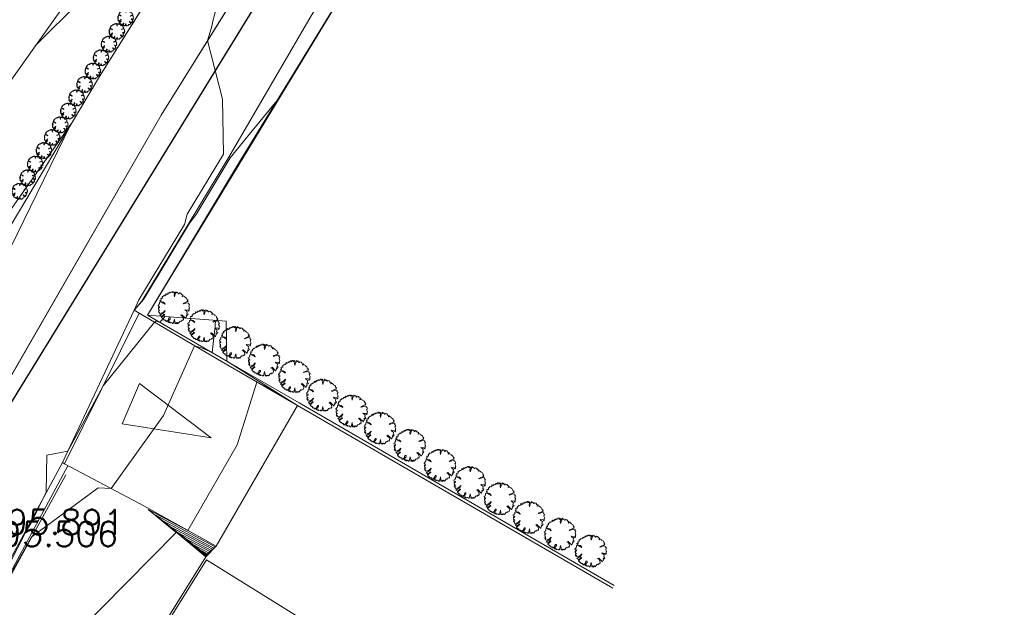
# Model space of a CAD drawing. Header units: metres. Extents: x 3490449 to 3490968, y 5754217 to 5754743.
# Tile 9 of 212: x 3490495 to 3490527, y 5754393 to 5754412. Entities that reach past the tile are written whole.
import ezdxf
from ezdxf.enums import TextEntityAlignment as Align

# ---------------------------------------------------------------- set-up
doc = ezdxf.new("R2010")
doc.units = ezdxf.units.M
doc.header["$LTSCALE"] = 0.25
doc.linetypes.add('Kartierung-07$0$AUSGEZOGEN', pattern=[0])
for name, color, linetype, lineweight, true_color in [('Kartierung-07$0$$BRUCH', 7, 'Continuous', 18, 0x82563a), ('Kartierung-07$0$$HOEHEN_Haupt', 7, 'Continuous', 18, 0x82563a), ('Kartierung-07$0$$HOEHEN_Mittel', 7, 'Continuous', 18, 0x82563a), ('Kartierung-07$0$$P_INF_FL', 7, 'Kartierung-07$0$AUSGEZOGEN', 18, 0x82563a), ('Kartierung-07$0$$P_INF_H', 7, 'Kartierung-07$0$AUSGEZOGEN', 18, 0x82563a), ('Kartierung-07$0$$P_INF_NR', 7, 'Kartierung-07$0$AUSGEZOGEN', 18, 0x82563a), ('Kartierung-07$0$$P_INF_X', 7, 'Kartierung-07$0$AUSGEZOGEN', 18, 0x82563a), ('Kartierung-07$0$$PKT_HW', 7, 'Continuous', 18, 0x82563a), ('Kartierung-07$0$B_Befestigt', 7, 'Continuous', 18, 0x82563a), ('Kartierung-07$0$B_Gelaendeknick', 7, 'Continuous', 18, 0x82563a), ('Kartierung-07$0$B_Haus', 7, 'Kartierung-07$0$AUSGEZOGEN', 18, 0x82563a), ('Kartierung-07$0$B_Hecke', 7, 'Continuous', 18, 0x82563a), ('Kartierung-07$0$B_Mauer', 7, 'Kartierung-07$0$AUSGEZOGEN', 18, 0x82563a), ('Kartierung-07$0$B_Zaun', 7, 'Kartierung-07$0$AUSGEZOGEN', 18, 0x82563a), ('Kartierung-07$0$B_Zufahrt_Zugang', 7, 'Continuous', 18, 0x82563a), ('Kartierung-07$0$Hilfe_DGM', 7, 'Continuous', 18, 0x82563a), ('Kartierung-07$0$SYM_HW', 7, 'Kartierung-07$0$AUSGEZOGEN', 18, 0x82563a)]:
    doc.layers.add(name, color=color, linetype=linetype, lineweight=lineweight, true_color=true_color)
doc.layers.add('Kartierung-07$0$B_SW-Leitung_AUS', color=7, linetype='Continuous', true_color=0x82563a)
doc.styles.add('Kartierung-07$0$2', font='TXT')
doc.styles.add('Kartierung-07$0$STANDARD', font='romans.shx', dxfattribs={"width": 0.8})

# ---------------------------------------------------------------- blocks, each defined once
blk = doc.blocks.new('Kartierung-07$0$PKT_HW')
at = {"layer": 'Kartierung-07$0$SYM_HW'}
for p, q in [((-0.15, 0), (-0.2, 0)), ((0.15, 0), (0.2, 0))]:
    blk.add_line(p, q, dxfattribs=at)
blk.add_circle((0, 0), 0.2, dxfattribs=at)
at = {"layer": 'Kartierung-07$0$$P_INF_FL', "style": 'Kartierung-07$0$STANDARD'}
blk.add_attdef('CODE', text='', height=0.8, dxfattribs=at).set_placement((0, 1.7), align=Align.CENTER)
at = {"layer": 'Kartierung-07$0$$P_INF_H', "style": 'Kartierung-07$0$STANDARD'}
blk.add_attdef('H', text='', height=0.8, dxfattribs=at).set_placement((0, -1.4), align=Align.CENTER)
at = {"layer": 'Kartierung-07$0$$P_INF_NR', "style": 'Kartierung-07$0$STANDARD'}
blk.add_attdef('NR', text='', height=0.8, dxfattribs=at).set_placement((0, 0.7), align=Align.CENTER)
at = {"layer": 'Kartierung-07$0$$P_INF_X', "style": 'Kartierung-07$0$STANDARD'}
blk.add_attdef('X', text='', height=0.8, dxfattribs=at).set_placement((-0.9, -0.4), align=Align.RIGHT)
blk.add_attdef('Y', (0.7, -0.4), '', height=0.8, dxfattribs=at)
at = {"layer": 'Kartierung-07$0$SYM_HW', "style": 'Kartierung-07$0$2', "width": 0.9}
blk.add_text('HW', height=0.15, dxfattribs=at).set_placement((0.001, -0.075), align=Align.CENTER)
blk = doc.blocks.new('Kartierung-07$0$Hecke')
at = {"layer": 'Kartierung-07$0$B_Hecke'}
blk.add_lwpolyline([(-0.447, -0.197), (-0.472, -0.185), (-0.46, -0.147), (-0.472, -0.147), (-0.485, -0.16), (-0.497, -0.135), (-0.485, -0.122), (-0.485, -0.11), (-0.46, -0.085), (-0.485, -0.085), (-0.497, -0.06), (-0.485, -0.06), (-0.497, -0.035), (-0.497, -0.01), (-0.485, 0.003), (-0.485, -0.01), (-0.472, -0.01), (-0.46, 0.003), (-0.472, 0.04), (-0.497, 0.028), (-0.51, 0.065), (-0.472, 0.09), (-0.485, 0.103), (-0.46, 0.115), (-0.46, 0.14), (-0.46, 0.165), (-0.435, 0.178), (-0.36, 0.14), (-0.347, 0.153), (-0.297, 0.103), (-0.285, 0.115), (-0.335, 0.165), (-0.36, 0.165), (-0.435, 0.203), (-0.447, 0.228), (-0.422, 0.228), (-0.41, 0.24), (-0.422, 0.278), (-0.41, 0.29), (-0.385, 0.29), (-0.372, 0.303), (-0.372, 0.328), (-0.385, 0.328), (-0.322, 0.378), (-0.322, 0.39), (-0.297, 0.378), (-0.26, 0.403), (-0.26, 0.428), (-0.247, 0.44), (-0.222, 0.415), (-0.185, 0.44), (-0.197, 0.465), (-0.185, 0.465), (-0.16, 0.453), (-0.135, 0.478), (-0.122, 0.49), (-0.097, 0.465), (-0.085, 0.49), (-0.072, 0.503), (-0.035, 0.503), (-0.035, 0.465), (-0.022, 0.478), (0.003, 0.503), (0.003, 0.478), (0.015, 0.465), (0.028, 0.49), (0.028, 0.478), (0.003, 0.403), (0.015, 0.34), (0.028, 0.39), (0.065, 0.478), (0.065, 0.503), (0.09, 0.49), (0.09, 0.478), (0.103, 0.465), (0.115, 0.49), (0.128, 0.465), (0.14, 0.44), (0.153, 0.44), (0.178, 0.465), (0.203, 0.453), (0.215, 0.453), (0.24, 0.428), (0.228, 0.415), (0.253, 0.415), (0.278, 0.403), (0.29, 0.39), (0.265, 0.365), (0.265, 0.353), (0.315, 0.365), (0.353, 0.34), (0.353, 0.328), (0.403, 0.303), (0.415, 0.278), (0.415, 0.253), (0.453, 0.24), (0.428, 0.215), (0.453, 0.19), (0.403, 0.178), (0.29, 0.128), (0.303, 0.115), (0.415, 0.153), (0.478, 0.14), (0.465, 0.115), (0.503, 0.09), (0.49, 0.078), (0.49, 0.065), (0.478, 0.04), (0.503, -0.022), (0.49, -0.035), (0.49, -0.097), (0.478, -0.122), (0.453, -0.085), (0.353, -0.072), (0.378, -0.097), (0.403, -0.11), (0.428, -0.135), (0.415, -0.197), (0.453, -0.222), (0.428, -0.247), (0.39, -0.247), (0.415, -0.285), (0.39, -0.297), (0.378, -0.347), (0.365, -0.347), (0.253, -0.235), (0.215, -0.247), (0.253, -0.272), (0.29, -0.31), (0.303, -0.385), (0.278, -0.422), (0.253, -0.41), (0.24, -0.447), (0.203, -0.435), (0.14, -0.51), (0.115, -0.485), (0.078, -0.522), (0.078, -0.485), (0.053, -0.51), (0.028, -0.51), (0.028, -0.46), (0.015, -0.372), (-0.022, -0.51), (-0.047, -0.51), (-0.072, -0.485), (-0.11, -0.497), (-0.135, -0.497), (-0.122, -0.472), (-0.147, -0.46), (-0.16, -0.485), (-0.197, -0.46), (-0.122, -0.372), (-0.122, -0.335), (-0.16, -0.335), (-0.185, -0.41), (-0.235, -0.447), (-0.26, -0.447), (-0.26, -0.41), (-0.31, -0.41), (-0.322, -0.397), (-0.322, -0.372), (-0.347, -0.372), (-0.397, -0.322), (-0.347, -0.272), (-0.297, -0.235), (-0.31, -0.21), (-0.397, -0.297), (-0.41, -0.272), (-0.447, -0.247), (-0.31, -0.16), (-0.31, -0.135), (-0.285, -0.11), (-0.285, -0.097), (-0.36, -0.172), (-0.385, -0.172), (-0.447, -0.197)], dxfattribs=at)
blk = doc.blocks.new('Kartierung-07$0$Zufahrt')
at = {"layer": 'Kartierung-07$0$B_Zufahrt_Zugang'}
for p, q in [((-0.7, -2.8), (0, 0)), ((0, 0), (0.7, -2.8)), ((-0.7, -2.8), (0.7, -2.8))]:
    blk.add_line(p, q, dxfattribs=at)

msp = doc.modelspace()

# ---------------------------------------------------------------- linework, layer by layer
at = {"layer": 'Kartierung-07$0$$BRUCH', "ltscale": 0.02}
for p, q in [((3490506.893, 5754420.564), (3490499.655, 5754408.924)), ((3490502.068, 5754417.166), (3490497.674, 5754410.166)), ((3490502.166, 5754407.427), (3490506.575, 5754414.639)), ((3490501.82, 5754407.576), (3490504.456, 5754412.105)), ((3490497.674, 5754410.166), (3490494.473, 5754404.803)), ((3490499.655, 5754408.924), (3490493.914, 5754398.968)), ((3490499.035, 5754402.965), (3490501.82, 5754407.576)), ((3490499.218, 5754402.518), (3490502.166, 5754407.427)), ((3490499.035, 5754402.965), (3490498.79, 5754402.68)), ((3490498.79, 5754402.68), (3490496.489, 5754397.801)), ((3490496.551, 5754397.751), (3490498.944, 5754402.58)), ((3490498.79, 5754402.68), (3490498.944, 5754402.58)), ((3490498.944, 5754402.58), (3490501.586, 5754401.028)), ((3490501.761, 5754401.044), (3490499.218, 5754402.518)), ((3490501.586, 5754401.028), (3490504.018, 5754399.619)), ((3490494.169, 5754393.492), (3490496.489, 5754397.801)), ((3490496.489, 5754397.801), (3490496.551, 5754397.751)), ((3490499.095, 5754396.408), (3490496.551, 5754397.751)), ((3490494.382, 5754393.355), (3490496.595, 5754397.403)), ((3490499.095, 5754396.408), (3490501.41, 5754395.117)), ((3490501.41, 5754395.117), (3490501.085, 5754394.772)), ((3490501.085, 5754394.772), (3490496.451, 5754387.342))]:
    msp.add_line(p, q, dxfattribs=at)
at = {"layer": 'Kartierung-07$0$$HOEHEN_Haupt', "ltscale": 0.02}
for points in [[(3490503.467, 5754409.519), (3490503.403, 5754409.436), (3490503.36, 5754409.38), (3490502.567, 5754408.423), (3490501.866, 5754407.556), (3490500.772, 5754405.744), (3490500.563, 5754405.464), (3490499.106, 5754403.05), (3490499.046, 5754402.962), (3490499.04, 5754402.954), (3490499.032, 5754402.953), (3490498.79, 5754402.68), (3490498.94, 5754403.006), (3490500.399, 5754405.421), (3490500.488, 5754405.75), (3490501.653, 5754407.68), (3490501.622, 5754409.442), (3490501.14, 5754411.312), (3490501.263, 5754411.732), (3490501.315, 5754411.976), (3490501.932, 5754414.319)], [(3490497.071, 5754412.589), (3490495.62, 5754411.15)], [(3490501.34, 5754395.057), (3490499.729, 5754395.915), (3490501.088, 5754394.788), (3490501.34, 5754395.057)], [(3490501.126, 5754394.87), (3490500.953, 5754394.962), (3490501.099, 5754394.842), (3490501.126, 5754394.87)]]:
    msp.add_lwpolyline(points, dxfattribs=at)
at = {"layer": 'Kartierung-07$0$$HOEHEN_Mittel', "ltscale": 0.02}
for points in [[(3490494.831, 5754404.67), (3490496.759, 5754408.634), (3490494.323, 5754405.191)], [(3490501.418, 5754402.347), (3490501.386, 5754402.253), (3490501.377, 5754402.167), (3490501.289, 5754401.317), (3490500.944, 5754401.469), (3490500.723, 5754401.535), (3490499.722, 5754399.3), (3490498.052, 5754396.959), (3490497.631, 5754396.991), (3490495.507, 5754395.413), (3490495.488, 5754395.38), (3490495.483, 5754395.372), (3490494.342, 5754393.381)], [(3490499.764, 5754402.475), (3490499.756, 5754402.454), (3490499.605, 5754402.293), (3490499.493, 5754402.33), (3490499.434, 5754402.292), (3490497.793, 5754400.257), (3490496.916, 5754398.632), (3490496.659, 5754398.162), (3490495.987, 5754398.029), (3490495.973, 5754396.843), (3490495.485, 5754395.863), (3490495.343, 5754395.622), (3490494.457, 5754393.903)], [(3490503.238, 5754400.111), (3490503.238, 5754400.111), (3490502.716, 5754400.373), (3490502.089, 5754398.361), (3490500.503, 5754395.623), (3490499.239, 5754396.296), (3490500.134, 5754395.554), (3490496.945, 5754392.322), (3490496.693, 5754391.782), (3490494.531, 5754389.231)], [(3490501.383, 5754395.094), (3490499.484, 5754396.105), (3490501.086, 5754394.777), (3490501.383, 5754395.094)], [(3490501.298, 5754395.019), (3490499.974, 5754395.724), (3490501.09, 5754394.798), (3490501.298, 5754395.019)], [(3490501.255, 5754394.982), (3490500.219, 5754395.534), (3490501.092, 5754394.809), (3490501.255, 5754394.982)], [(3490501.212, 5754394.945), (3490500.463, 5754395.343), (3490501.094, 5754394.82), (3490501.212, 5754394.945)], [(3490501.169, 5754394.908), (3490500.708, 5754395.153), (3490501.097, 5754394.831), (3490501.169, 5754394.908)]]:
    msp.add_lwpolyline(points, dxfattribs=at)
at = {"layer": 'Kartierung-07$0$B_Befestigt', "ltscale": 0.02}
for points in [[(3490499.035, 5754402.965), (3490501.82, 5754407.576), (3490504.456, 5754412.105), (3490506.024, 5754414.623), (3490508.797, 5754419.119), (3490510.079, 5754421.214), (3490513.961, 5754426.211), (3490514.516, 5754426.403), (3490517.67, 5754430.883), (3490517.569, 5754431.038)], [(3490502.068, 5754417.166), (3490497.674, 5754410.166), (3490494.473, 5754404.803), (3490491.728, 5754400.056)], [(3490498.79, 5754402.68), (3490496.489, 5754397.801)], [(3490499.095, 5754396.408), (3490496.551, 5754397.751), (3490498.944, 5754402.58), (3490501.586, 5754401.028)], [(3490501.586, 5754401.028), (3490504.018, 5754399.619)], [(3490504.018, 5754399.619), (3490514.114, 5754393.77)], [(3490499.095, 5754396.408), (3490501.41, 5754395.117)]]:
    msp.add_lwpolyline(points, dxfattribs=at)
for points, elevation in [([(3490499.035, 5754402.965), (3490498.79, 5754402.68), (3490498.944, 5754402.58)], 169.998), ([(3490496.489, 5754397.801), (3490496.551, 5754397.751)], 170.108)]:
    msp.add_lwpolyline(points, dxfattribs=dict(at, elevation=elevation))
at = {"layer": 'Kartierung-07$0$B_Gelaendeknick', "ltscale": 0.02, "elevation": 169.59}
msp.add_lwpolyline([(3490520.85, 5754439.739), (3490515.196, 5754433.16), (3490511.623, 5754428.129), (3490506.893, 5754420.564), (3490499.655, 5754408.924), (3490493.914, 5754398.968), (3490489.964, 5754391.422), (3490484.109, 5754379.978)], dxfattribs=at)
at = {"layer": 'Kartierung-07$0$B_Haus', "ltscale": 0.02}
msp.add_lwpolyline([(3490513.063, 5754382.048), (3490512.077, 5754382.661), (3490509.843, 5754379.071), (3490502.893, 5754383.403), (3490499.213, 5754377.5), (3490493.153, 5754381.299), (3490496.824, 5754387.186), (3490496.541, 5754387.363), (3490501.106, 5754394.683), (3490515.393, 5754385.793)], close=True, dxfattribs=at)
at = {"layer": 'Kartierung-07$0$B_Mauer', "ltscale": 0.02}
for points in [[(3490489.445, 5754383.997), (3490491.626, 5754388.443), (3490494.169, 5754393.492), (3490496.489, 5754397.801)], [(3490496.659, 5754397.694), (3490494.346, 5754393.4), (3490491.805, 5754388.354), (3490489.625, 5754383.909)]]:
    msp.add_lwpolyline(points, dxfattribs=at)
at = {"layer": 'Kartierung-07$0$B_SW-Leitung_AUS', "ltscale": 0.02}
msp.add_line((3490489.2, 5754390.537), (3490511.533, 5754426.843), dxfattribs=at)
at = {"layer": 'Kartierung-07$0$B_Zaun', "ltscale": 0.02}
for points in [[(3490501.761, 5754401.044), (3490499.218, 5754402.518), (3490502.166, 5754407.427), (3490506.575, 5754414.639), (3490509.353, 5754419.148)], [(3490514.164, 5754393.857), (3490504.068, 5754399.705), (3490501.761, 5754401.044)]]:
    msp.add_lwpolyline(points, dxfattribs=at)
at = {"layer": 'Kartierung-07$0$Hilfe_DGM', "ltscale": 0.02}
for points in [[(3490493.29, 5754407.865), (3490497.9, 5754414.365), (3490496.663, 5754414.229), (3490499.906, 5754418.208), (3490500.55, 5754419.197), (3490501.351, 5754421.627), (3490501.926, 5754421.439), (3490502.85, 5754424.022), (3490504.433, 5754426.451), (3490505.227, 5754427.625), (3490508.088, 5754434.927), (3490510.135, 5754433.634), (3490517.317, 5754444.735)], [(3490526.658, 5754438.963), (3490523.059, 5754433.591), (3490520.064, 5754429.206), (3490522.065, 5754427.872), (3490518.679, 5754423.597), (3490516.431, 5754421.298), (3490515.724, 5754420.287), (3490514.239, 5754418.157), (3490513.486, 5754417.02), (3490513.15, 5754415.697), (3490511.446, 5754416.123), (3490510.244, 5754418.954), (3490509.353, 5754419.148), (3490506.575, 5754414.639), (3490499.218, 5754402.518), (3490501.732, 5754402.322), (3490501.761, 5754401.044), (3490504.018, 5754399.619), (3490501.41, 5754395.117), (3490501.085, 5754394.772), (3490496.451, 5754387.342)]]:
    msp.add_lwpolyline(points, dxfattribs=at)

# ---------------------------------------------------------------- block references
at = {"layer": 'Kartierung-07$0$$PKT_HW'}
for p, values in [((3490490.579, 5754395.891, 170.127), {'Y': '5754395.891', 'X': '3490490.579', 'H': '170.127', 'CODE': 'HW', 'NR': 'M01333'}), ((3490490.376, 5754395.506, 170.133), {'Y': '5754395.506', 'X': '3490490.376', 'H': '170.133', 'CODE': 'HW', 'NR': 'M01332'})]:
    msp.add_blockref('Kartierung-07$0$PKT_HW', p, dxfattribs=at).add_auto_attribs(values)
at = {"layer": 'Kartierung-07$0$B_Hecke', "ltscale": 0.02, "xscale": 0.5, "yscale": 0.5, "zscale": 0.5}
for p in [(3490498.515, 5754412.044), (3490498.233, 5754411.611), (3490497.981, 5754411.203), (3490497.725, 5754410.766), (3490497.464, 5754410.343), (3490497.199, 5754409.91), (3490496.943, 5754409.483), (3490496.679, 5754409.06), (3490496.419, 5754408.619), (3490496.161, 5754408.215), (3490495.898, 5754407.793), (3490495.616, 5754407.363), (3490495.378, 5754406.923), (3490495.117, 5754406.488)]:
    msp.add_blockref('Kartierung-07$0$Hecke', p, dxfattribs=at)
at = {"layer": 'Kartierung-07$0$B_Hecke', "ltscale": 0.02}
for p in [(3490500.062, 5754402.764), (3490501.015, 5754402.183), (3490502.027, 5754401.647), (3490502.951, 5754401.082), (3490503.919, 5754400.561), (3490504.817, 5754399.96), (3490505.756, 5754399.454), (3490506.664, 5754398.903), (3490507.617, 5754398.353), (3490508.585, 5754397.713), (3490509.538, 5754397.162), (3490510.506, 5754396.641), (3490511.435, 5754396.041), (3490512.433, 5754395.506), (3490513.415, 5754394.97)]:
    msp.add_blockref('Kartierung-07$0$Hecke', p, dxfattribs=at)
at = {"layer": 'Kartierung-07$0$B_Zufahrt_Zugang', "ltscale": 0.02, "rotation": 246.9640182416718}
msp.add_blockref('Kartierung-07$0$Zufahrt', (3490501.256, 5754398.588), dxfattribs=at)

doc.saveas('drawing.dxf')
